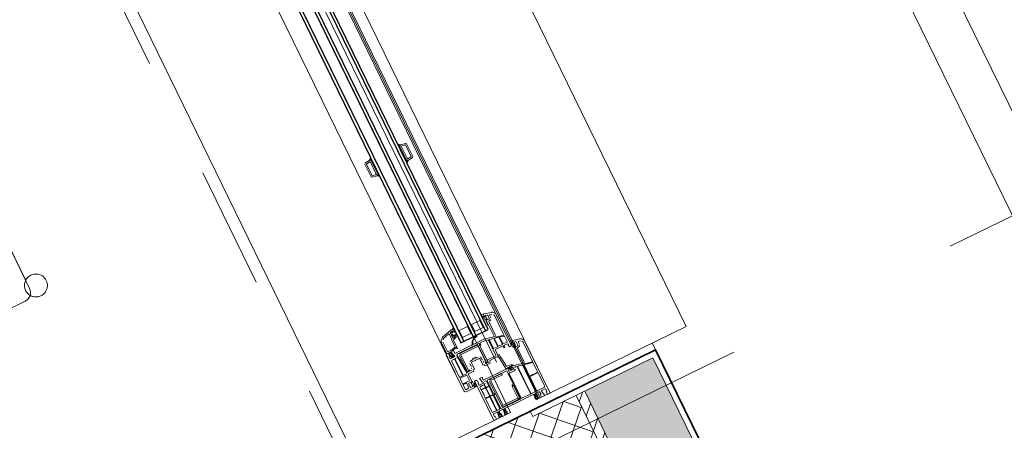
# Model space of a CAD drawing. Extents: x 6414462 to 20492237, y 5756825 to 17376351.
# Tile 81 of 127: x 6497764.421 to 6497765.719, y 5809736.36 to 5809736.901. Entities that reach past the tile are written whole.
import ezdxf

# ---------------------------------------------------------------- set-up
doc = ezdxf.new("R2010")
doc.units = 0
doc.linetypes.add('__FK_przerywana', pattern=[0.32004, 0.16002, -0.16002])
doc.linetypes.add('Linia siatki', pattern=[2.2225, 1.27, -0.3175, 0.3175, -0.3175])
for name, color, linetype, lineweight in [('A-DETL-GENF', 7, 'Continuous', 5), ('A-DETL-MBND', 7, 'Continuous', 5), ('A-GENM', 7, 'Continuous', 5), ('A-GLAZ', 7, 'Continuous', 5), ('A-WALL', 7, 'Continuous', 35), ('A-WALL-PATT', 7, 'Continuous', 35), ('I-FURN', 7, 'Continuous', 5), ('S-GRID', 7, 'Continuous', 5)]:
    doc.layers.add(name, color=color, linetype=linetype, lineweight=lineweight)

# ---------------------------------------------------------------- blocks, each defined once
blk = doc.blocks.new('Windows_S9000-Double-Vent-Window-with-Sashbars - O3 Windows_S9000-Double-Vent-Window-with-Sashbars 2-9090604-__-00_00 Przyziemie PB')
at = {"layer": 'A-DETL-GENF'}
for p, q in [((60.86, 2.96), (60.6, 2)), ((61.12, 2.89), (61.05, 2.63)), ((69, 3.4), (61.43, 3.4)), ((64.23, 3.13), (61.43, 3.13)), ((64.07, 2.1), (64.28, 3.07)), ((64.39, 3.09), (64.14, 1.93)), ((65.76, 3.13), (64.43, 3.13)), ((65.81, 1.92), (65.81, 3.08)), ((65.88, 3.08), (65.88, 1.92)), ((67.93, 3.13), (65.93, 3.13)), ((67.98, 1.92), (67.98, 3.08)), ((68.2, 2.54), (68.2, 3.05)), ((68.25, 3.1), (68.6, 3.1)), ((69, 2.62), (68.26, 2.49)), ((68.6, 3.1), (68.6, 3)), ((68.6, 3), (69, 3)), ((69, 3), (69, 3.4)), ((69, 2.15), (69, 2.62)), ((61.2, 1.55), (56.63, 1.55)), ((60.52, 1.61), (60.59, 1.9)), ((60.95, 1.55), (60.57, 1.55)), ((60.59, 1.9), (60.93, 1.9)), ((60.6, 2), (60.6, 1.95)), ((60.65, 1.9), (60.93, 1.9)), ((60.8, 1.7), (60.79, 1.72)), ((60.95, 1.63), (60.84, 1.63)), ((60.88, 2.08), (60.94, 2.31)), ((61.03, 2.05), (60.9, 2.05)), ((60.93, 1.9), (61.03, 2)), ((60.93, 1.9), (61, 1.95)), ((60.99, 2.35), (61.48, 2.35)), ((61.03, 1.96), (61.03, 2.05)), ((61.03, 2.05), (61.38, 2.05)), ((61.03, 2), (61.03, 2.05)), ((61.1, 2.57), (61.48, 2.57)), ((61.21, 1.8), (61.12, 1.8)), ((61.2, 1.27), (61.2, 1.55)), ((61.26, 1.83), (61.21, 1.8)), ((61.53, 1.83), (61.26, 1.83)), ((61.38, 2.05), (61.38, 1.96)), ((61.51, 2.05), (61.38, 2.05)), ((61.38, 2.05), (61.38, 2)), ((61.38, 2), (61.48, 1.9)), ((61.41, 1.95), (61.48, 1.9)), ((61.48, 1.9), (61.59, 1.9)), ((61.48, 1.9), (63.85, 1.9)), ((61.53, 2.3), (61.53, 2.07)), ((61.75, 2.3), (61.75, 2.17)), ((61.8, 2.12), (63.84, 2.12)), ((63.89, 1.84), (63.61, 0.5)), ((64.1, 1.76), (63.98, 1.16)), ((67.93, 1.8), (64.15, 1.8)), ((64.19, 1.87), (65.76, 1.87)), ((65.93, 1.87), (67.93, 1.87)), ((67.98, 1.15), (67.98, 1.75)), ((68.2, 1.69), (68.2, 2.16)), ((68.2, 1.54), (68.91, 1.66)), ((68.2, 1.45), (68.2, 1.54)), ((68.69, 1.53), (68.2, 1.45)), ((68.2, -1.65), (68.2, 1.31)), ((68.24, 2.21), (68.6, 2.28)), ((68.24, 1.36), (68.6, 1.43)), ((69, 1.77), (68.26, 1.64)), ((68.6, 2.28), (68.6, 2.15)), ((68.6, 2.15), (69, 2.15)), ((68.6, 1.43), (68.6, 1.3)), ((68.6, 1.3), (68.96, 1.36)), ((68.69, 1.41), (68.69, 1.53)), ((68.91, 1.45), (68.69, 1.41)), ((68.91, 1.66), (68.91, 1.45)), ((69, 1.41), (69, 1.77)), ((30.77, -0.24), (31, 0.02)), ((31, 0.02), (31.12, 0.72)), ((31, 0.02), (31.09, -0.09)), ((31.15, -0.15), (31, 0.02)), ((31.19, 0.03), (31.29, 0.62)), ((32.95, 0.03), (31.19, 0.03)), ((31.22, 0.8), (33.08, 0.8)), ((31.29, 0.62), (33.01, 0.62)), ((33, 0.08), (32.95, 0.03)), ((33.05, 0.03), (33, 0.08)), ((33.01, 0.62), (33.11, 0.03)), ((33.11, 0.03), (33.05, 0.03)), ((33.15, -0.15), (33.3, 0.02)), ((33.3, 0.02), (33.18, 0.72)), ((33.21, -0.09), (33.3, 0.02)), ((33.3, 0.02), (33.53, -0.24)), ((55.74, -0.19), (55.79, 0.05)), ((55.79, 0.05), (56.13, 0.05)), ((56.06, 1.11), (55.8, 0.15)), ((55.8, 0.15), (55.8, 0.1)), ((55.85, 0.05), (56.13, 0.05)), ((56.08, 0.23), (56.14, 0.46)), ((56.23, 0.2), (56.1, 0.2)), ((56.13, 0.05), (56.23, 0.15)), ((56.13, 0.05), (56.2, 0.1)), ((56.19, 0.5), (56.68, 0.5)), ((56.23, 0.11), (56.23, 0.2)), ((56.23, 0.2), (56.58, 0.2)), ((56.23, 0.15), (56.23, 0.2)), ((56.32, 1.04), (56.25, 0.78)), ((56.3, 0.72), (56.68, 0.72)), ((56.58, 0.2), (56.58, 0.11)), ((56.71, 0.2), (56.58, 0.2)), ((56.58, 0.2), (56.58, 0.15)), ((56.58, 0.15), (56.68, 0.05)), ((56.68, 0.05), (56.61, 0.1)), ((59.43, 1.28), (56.63, 1.28)), ((57.39, 0.05), (56.68, 0.05)), ((56.68, 0.05), (59.05, 0.05)), ((56.73, 0.45), (56.73, 0.22)), ((56.95, 0.45), (56.95, 0.32)), ((57, 0.27), (59.05, 0.27)), ((59.27, 0.25), (59.48, 1.22)), ((59.44, 0.54), (59.32, 0.01)), ((59.59, 1.24), (59.47, 0.71)), ((60.43, 0.58), (59.49, 0.58)), ((59.52, 0.65), (60.43, 0.65)), ((60.43, 1.28), (59.63, 1.28)), ((60.48, 0.7), (60.48, 1.23)), ((60.48, 0), (60.48, 0.53)), ((60.7, 0.72), (60.7, 1.2)), ((60.7, -0.55), (60.7, 0.52)), ((60.75, 1.25), (60.9, 1.25)), ((61, 0.67), (60.75, 0.67)), ((60.75, 0.57), (61, 0.57)), ((60.9, 1.25), (60.92, 1.23)), ((60.92, 1.23), (60.94, 1.25)), ((60.94, 1.25), (60.96, 1.23)), ((60.96, 1.23), (60.98, 1.25)), ((60.98, 1.25), (61, 1.23)), ((61, 1.23), (61.02, 1.25)), ((61, 0.57), (61, 0.67)), ((61.02, 1.25), (61.04, 1.23)), ((61.04, 1.23), (61.06, 1.25)), ((61.06, 1.25), (61.08, 1.23)), ((61.08, 1.23), (61.1, 1.25)), ((61.1, 1.25), (61.12, 1.23)), ((61.12, 1.23), (61.14, 1.25)), ((61.14, 1.25), (61.16, 1.23)), ((61.16, 1.23), (61.2, 1.27)), ((63.35, -0.15), (63.39, 0.35)), ((63.39, 0.35), (63.47, 0.55)), ((63.48, 0.57), (63.55, 0.63)), ((63.61, 0.5), (63.56, 0.38)), ((63.58, 0.65), (63.61, 0.65)), ((63.74, 0.21), (63.6, 0.21)), ((63.6, 0.07), (63.74, 0.07)), ((63.61, 0.65), (63.61, 0.5)), ((63.61, 0.5), (63.61, 0.44)), ((63.61, 0.31), (63.74, 0.31)), ((63.62, 0.4), (63.7, 0.32)), ((63.7, 0.32), (63.74, 0.31)), ((63.76, 0.33), (63.76, 0.47)), ((63.76, 0.33), (63.76, 0.35)), ((63.78, 0.49), (64.01, 0.49)), ((63.81, 0.37), (63.97, 0.18)), ((63.97, 0.1), (63.81, -0.09)), ((63.94, 0.99), (63.89, 0.77)), ((63.94, 0.71), (64.01, 0.71)), ((67.93, 1.03), (63.99, 1.03)), ((64.02, 1.1), (67.93, 1.1)), ((64.06, 0.44), (64.06, -0.16)), ((64.28, 0.44), (64.28, -0.16)), ((67.98, -0.27), (67.98, 0.98)), ((31.09, -0.09), (30.79, -0.27)), ((31.15, -0.15), (33.15, -0.15)), ((31.15, -0.25), (31.15, -0.15)), ((31.15, -0.15), (33.15, -0.15)), ((31.15, -0.2), (31.2, -0.15)), ((31.25, -0.25), (31.15, -0.15)), ((33.15, -0.25), (31.15, -0.25)), ((31.34, -0.15), (31.25, -0.25)), ((31.39, -0.25), (31.29, -0.15)), ((31.48, -0.15), (31.39, -0.25)), ((31.53, -0.25), (31.43, -0.15)), ((31.63, -0.15), (31.53, -0.25)), ((31.68, -0.25), (31.58, -0.15)), ((31.77, -0.15), (31.68, -0.25)), ((31.82, -0.25), (31.72, -0.15)), ((31.91, -0.15), (31.82, -0.25)), ((31.96, -0.25), (31.86, -0.15)), ((32.05, -0.15), (31.96, -0.25)), ((32.1, -0.25), (32, -0.15)), ((32.19, -0.15), (32.1, -0.25)), ((32.24, -0.25), (32.14, -0.15)), ((32.33, -0.15), (32.24, -0.25)), ((32.38, -0.25), (32.28, -0.15)), ((32.47, -0.15), (32.38, -0.25)), ((32.52, -0.25), (32.42, -0.15)), ((32.62, -0.15), (32.52, -0.25)), ((32.67, -0.25), (32.57, -0.15)), ((32.76, -0.15), (32.67, -0.25)), ((32.81, -0.25), (32.71, -0.15)), ((32.9, -0.15), (32.81, -0.25)), ((32.95, -0.25), (32.85, -0.15)), ((33.04, -0.15), (32.95, -0.25)), ((32.99, -0.15), (33.09, -0.25)), ((33.09, -0.25), (33.15, -0.17)), ((33.15, -0.17), (33.13, -0.15)), ((33.15, -0.15), (33.15, -0.25)), ((33.51, -0.27), (33.21, -0.09)), ((56.16, -0.25), (55.78, -0.25)), ((56.05, -0.17), (56.16, -0.17)), ((56.41, -0.05), (56.32, -0.05)), ((56.35, -1.95), (56.35, -0.75)), ((56.35, -0.75), (57.35, -0.75)), ((56.46, -0.02), (56.41, -0.05)), ((57.33, -0.02), (56.46, -0.02)), ((57.35, -0.75), (57.35, -1.95)), ((59.09, -0.01), (58.81, -1.35)), ((59.14, -0.86), (59.03, -1.37)), ((59.18, -0.65), (59.29, -0.16)), ((61.39, -0.82), (59.19, -0.82)), ((60.45, -0.71), (59.23, -0.71)), ((59.34, -0.12), (60.43, -0.12)), ((59.37, -0.05), (60.43, -0.05)), ((60.48, -0.17), (60.48, -0.57)), ((61.73, -0.6), (60.75, -0.6)), ((61.44, -2.07), (61.44, -0.87)), ((61.5, -0.51), (61.5, -0.45)), ((61.74, -0.6), (61.54, -0.56)), ((61.55, -0.4), (61.81, -0.39)), ((61.66, -1.85), (61.66, -0.79)), ((61.67, -0.76), (61.73, -0.7)), ((61.73, -0.7), (61.73, -0.6)), ((62.04, -0.58), (61.74, -0.6)), ((61.98, -0.37), (63.31, -0.2)), ((63.53, -0.43), (62.04, -0.58)), ((63.61, -0.43), (63.53, -0.43)), ((63.55, -0.1), (63.61, -0.27)), ((63.74, -0.03), (63.6, -0.04)), ((63.61, -0.16), (63.61, -1.65)), ((63.61, -0.29), (63.61, -0.43)), ((63.72, -0.04), (63.62, -0.12)), ((63.74, -0.04), (63.72, -0.04)), ((63.76, -0.07), (63.76, -0.05)), ((63.76, -0.19), (63.76, -0.06)), ((64.01, -0.21), (63.78, -0.21)), ((63.83, -0.48), (63.83, -3.3)), ((65.8, -0.43), (63.88, -0.43)), ((63.88, -2.84), (63.88, -1.19)), ((63.88, -1.19), (64.08, -1.19)), ((64.08, -1.19), (64.08, -2.84)), ((64.31, -0.32), (67.93, -0.32)), ((65.85, -0.62), (65.85, -0.48)), ((65.93, -0.65), (65.88, -0.65)), ((65.95, -0.48), (65.95, -0.62)), ((67.93, -0.43), (66, -0.43)), ((66.03, -0.69), (66.03, -0.49)), ((66.03, -0.49), (67.68, -0.49)), ((67.68, -0.69), (66.03, -0.69)), ((67.73, -2.84), (67.73, -0.74)), ((67.93, -0.74), (67.93, -2.84)), ((67.98, -3.3), (67.98, -0.48)), ((57.35, -1.95), (56.35, -1.95)), ((56.35, -3.75), (56.35, -2.55)), ((56.35, -2.55), (57.35, -2.55)), ((57.35, -2.55), (57.35, -3.75)), ((58.81, -1.35), (58.81, -5.61)), ((59.03, -1.37), (59.03, -1.97)), ((59.03, -2.17), (59.03, -5.38)), ((59.08, -2.02), (59.28, -2.02)), ((59.28, -2.12), (59.08, -2.12)), ((59.08, -2.41), (59.08, -4.91)), ((59.28, -4.91), (59.28, -2.41)), ((61.73, -2.16), (59.33, -2.16)), ((59.33, -2.36), (61.73, -2.36)), ((61.76, -2.12), (61.49, -2.12)), ((61.9, -1.9), (61.71, -1.9)), ((61.73, -2.36), (61.73, -2.16)), ((61.78, -2.5), (61.78, -2.14)), ((62, -2.74), (62, -2)), ((63.61, -1.65), (63.66, -1.7)), ((63.66, -1.7), (63.61, -1.75)), ((63.61, -1.75), (63.61, -3.76)), ((68.15, -1.7), (68.2, -1.65)), ((68.2, -1.75), (68.15, -1.7)), ((68.2, -2.76), (68.2, -1.75)), ((57.35, -3.75), (56.35, -3.75)), ((58.66, -2.98), (58.78, -3.1)), ((58.78, -2.82), (58.72, -2.88)), ((58.81, -3.08), (58.81, -2.84)), ((60.44, -3.34), (60.58, -3.26)), ((60.58, -3.84), (60.44, -3.76)), ((60.55, -3.45), (60.47, -3.45)), ((60.47, -3.65), (60.55, -3.65)), ((60.57, -3.62), (60.57, -3.47)), ((60.6, -3.22), (60.6, -2.99)), ((60.6, -4.11), (60.6, -3.88)), ((60.79, -3.55), (60.82, -3.52)), ((60.82, -3.58), (60.79, -3.55)), ((60.82, -3.52), (60.82, -2.99)), ((60.82, -4.11), (60.82, -3.58)), ((60.87, -2.72), (61.19, -2.72)), ((60.87, -2.94), (61.25, -2.94)), ((61.27, -2.93), (61.34, -2.9)), ((61.45, -2.94), (61.8, -2.94)), ((61.8, -2.94), (61.8, -2.74)), ((61.8, -2.74), (62, -2.74)), ((63.61, -3.76), (63.2, -3.72)), ((63.2, -3.72), (63.2, -4.12)), ((63.83, -3.51), (63.83, -3.63)), ((63.88, -3.35), (65.8, -3.35)), ((64.55, -3.46), (63.88, -3.46)), ((64.13, -2.89), (67.68, -2.89)), ((67.68, -3.09), (64.13, -3.09)), ((64.22, -3.88), (64.55, -3.88)), ((64.6, -3.83), (64.6, -3.51)), ((64.67, -3.51), (64.67, -3.83)), ((65.82, -3.46), (64.72, -3.46)), ((64.72, -3.88), (65.82, -3.88)), ((65.85, -3.3), (65.85, -3.15)), ((65.87, -3.83), (65.87, -3.51)), ((65.88, -3.13), (65.93, -3.13)), ((65.94, -3.51), (65.94, -3.83)), ((65.95, -3.15), (65.95, -3.3)), ((67.93, -3.46), (65.99, -3.46)), ((65.99, -3.88), (67.93, -3.88)), ((66, -3.35), (67.93, -3.35)), ((67.98, -3.83), (67.98, -3.51)), ((68.69, -2.98), (68.2, -2.9)), ((68.2, -2.9), (68.2, -2.99)), ((68.2, -2.99), (68.91, -3.11)), ((68.2, -3.61), (68.2, -3.14)), ((68.69, -3.83), (68.2, -3.75)), ((68.2, -3.75), (68.2, -3.84)), ((68.2, -3.84), (68.91, -3.96)), ((68.6, -2.88), (68.24, -2.81)), ((68.6, -3.73), (68.24, -3.66)), ((68.26, -3.09), (69, -3.22)), ((68.96, -2.81), (68.6, -2.75)), ((68.6, -2.75), (68.6, -2.88)), ((69, -3.6), (68.6, -3.6)), ((68.6, -3.6), (68.6, -3.73)), ((68.91, -2.9), (68.69, -2.86)), ((68.69, -2.86), (68.69, -2.98)), ((68.91, -3.69), (68.69, -3.69)), ((68.69, -3.69), (68.69, -3.83)), ((68.91, -3.11), (68.91, -2.9)), ((68.91, -3.96), (68.91, -3.69)), ((69, -3.22), (69, -2.86)), ((69, -4.07), (69, -3.6)), ((30.77, -4.26), (31, -4.52)), ((31.09, -4.41), (30.79, -4.23)), ((31.15, -4.35), (31, -4.52)), ((31, -4.52), (31.09, -4.41)), ((31, -4.52), (31.12, -5.22)), ((31.25, -4.25), (31.15, -4.35)), ((33.15, -4.25), (31.15, -4.25)), ((31.15, -4.25), (31.15, -4.35)), ((31.15, -4.3), (31.2, -4.35)), ((31.15, -4.35), (33.15, -4.35)), ((31.15, -4.35), (33.15, -4.35)), ((31.19, -4.53), (31.29, -5.12)), ((32.95, -4.53), (31.19, -4.53)), ((31.34, -4.35), (31.25, -4.25)), ((31.39, -4.25), (31.29, -4.35)), ((31.29, -5.12), (33.01, -5.12)), ((31.48, -4.35), (31.39, -4.25)), ((31.53, -4.25), (31.43, -4.35)), ((31.63, -4.35), (31.53, -4.25)), ((31.68, -4.25), (31.58, -4.35)), ((31.77, -4.35), (31.68, -4.25)), ((31.82, -4.25), (31.72, -4.35)), ((31.91, -4.35), (31.82, -4.25)), ((31.96, -4.25), (31.86, -4.35)), ((32.05, -4.35), (31.96, -4.25)), ((32.1, -4.25), (32, -4.35)), ((32.19, -4.35), (32.1, -4.25)), ((32.24, -4.25), (32.14, -4.35)), ((32.33, -4.35), (32.24, -4.25)), ((32.38, -4.25), (32.28, -4.35)), ((32.47, -4.35), (32.38, -4.25)), ((32.52, -4.25), (32.42, -4.35)), ((32.62, -4.35), (32.52, -4.25)), ((32.67, -4.25), (32.57, -4.35)), ((32.76, -4.35), (32.67, -4.25)), ((32.81, -4.25), (32.71, -4.35)), ((32.9, -4.35), (32.81, -4.25)), ((32.95, -4.25), (32.85, -4.35)), ((33.04, -4.35), (32.95, -4.25)), ((33, -4.58), (32.95, -4.53)), ((32.99, -4.35), (33.09, -4.25)), ((33.05, -4.53), (33, -4.58)), ((33.01, -5.12), (33.11, -4.53)), ((33.11, -4.53), (33.05, -4.53)), ((33.09, -4.25), (33.15, -4.33)), ((33.15, -4.33), (33.13, -4.35)), ((33.15, -4.35), (33.15, -4.25)), ((33.15, -4.35), (33.3, -4.52)), ((33.3, -4.52), (33.18, -5.22)), ((33.51, -4.23), (33.21, -4.41)), ((33.21, -4.41), (33.3, -4.52)), ((33.3, -4.52), (33.53, -4.26)), ((55.8, -4.54), (55.7, -4.33)), ((55.77, -4.26), (55.9, -4.36)), ((55.8, -4.65), (55.8, -4.55)), ((56.19, -6.11), (55.8, -4.65)), ((56.1, -4.5), (55.85, -4.5)), ((55.85, -4.5), (56.1, -4.5)), ((56.04, -4.71), (56.09, -4.91)), ((56.2, -4.65), (56.09, -4.65)), ((56.2, -4.6), (56.1, -4.5)), ((56.1, -4.5), (56.2, -4.6)), ((56.14, -4.65), (56.2, -4.65)), ((56.14, -4.95), (56.87, -4.95)), ((56.2, -4.65), (56.2, -4.6)), ((56.2, -4.6), (56.2, -4.65)), ((56.2, -5.13), (56.95, -5.13)), ((56.65, -4.5), (56.55, -4.6)), ((56.55, -4.6), (56.65, -4.5)), ((56.55, -4.6), (56.55, -4.65)), ((56.55, -4.65), (56.55, -4.6)), ((56.55, -4.65), (56.58, -4.65)), ((56.82, -4.65), (56.55, -4.65)), ((56.6, -4.4), (56.74, -4.4)), ((56.91, -4.5), (56.65, -4.5)), ((56.65, -4.5), (56.94, -4.5)), ((56.74, -4.4), (56.71, -4.39)), ((56.81, -4.28), (56.88, -4.33)), ((56.92, -4.89), (56.86, -4.69)), ((56.99, -4.54), (57.1, -4.96)), ((57.04, -5.18), (58, -5.18)), ((57.15, -5), (58.37, -5)), ((58.37, -5.1), (58.18, -5.1)), ((58.18, -5.1), (58.35, -5.71)), ((58.37, -5), (58.37, -5.1)), ((61.73, -4.96), (59.33, -4.96)), ((59.33, -5.16), (61.73, -5.16)), ((59.88, -5.34), (59.88, -5.18)), ((59.9, -5.16), (59.96, -5.16)), ((59.98, -5.18), (59.98, -5.33)), ((61.25, -4.16), (60.87, -4.16)), ((61.19, -4.38), (60.87, -4.38)), ((61.34, -4.2), (61.27, -4.17)), ((61.8, -4.16), (61.45, -4.16)), ((61.68, -4.8), (61.73, -4.8)), ((61.73, -4.9), (61.68, -4.9)), ((61.73, -5.16), (61.73, -4.96)), ((61.78, -4.75), (61.78, -4.63)), ((61.78, -5.15), (61.78, -4.95)), ((61.8, -4.36), (61.8, -4.16)), ((62, -4.36), (61.8, -4.36)), ((62, -5.15), (62, -4.36)), ((63.11, -5.13), (63.37, -5.13)), ((63.2, -4.12), (63.75, -4.02)), ((63.35, -4.5), (63.2, -4.6)), ((63.2, -4.6), (63.2, -4.75)), ((63.3, -4.85), (63.92, -4.85)), ((63.3, -4.85), (69, -4.85)), ((63.54, -4.92), (63.34, -4.92)), ((63.68, -4.5), (63.35, -4.5)), ((63.71, -5.11), (63.5, -5.08)), ((63.5, -5.13), (63.86, -5.13)), ((63.52, -5.02), (63.66, -5.04)), ((63.68, -5.04), (63.54, -4.92)), ((63.65, -4.94), (63.75, -5.02)), ((63.89, -4.92), (63.66, -4.92)), ((63.68, -4.57), (63.68, -4.5)), ((63.93, -4.57), (63.68, -4.57)), ((63.86, -5.13), (63.87, -5.03)), ((63.98, -4.52), (63.93, -4.57)), ((63.97, -4.95), (63.95, -5.2)), ((63.98, -3.96), (63.98, -4.52)), ((64.2, -4), (64.2, -4.53)), ((64.55, -3.95), (64.25, -3.95)), ((64.25, -4.58), (64.55, -4.58)), ((64.6, -4.53), (64.6, -4)), ((64.67, -4), (64.67, -4.53)), ((65.82, -3.95), (64.72, -3.95)), ((64.72, -4.58), (64.78, -4.58)), ((65.49, -4.58), (65.82, -4.58)), ((65.87, -4.53), (65.87, -4)), ((65.94, -4), (65.94, -4.53)), ((67.93, -3.95), (65.99, -3.95)), ((65.99, -4.58), (67.93, -4.58)), ((67.98, -4.53), (67.98, -4)), ((68.2, -4.5), (68.2, -3.99)), ((68.6, -4.55), (68.25, -4.55)), ((68.26, -3.94), (69, -4.07)), ((69, -4.45), (68.6, -4.45)), ((68.6, -4.45), (68.6, -4.55)), ((69, -4.85), (69, -4.45)), ((31.22, -5.3), (33.08, -5.3)), ((56.38, -6.05), (56.15, -5.19)), ((58.13, -6.35), (56.77, -6.35)), ((58.05, -5.22), (58.19, -5.73)), ((58.19, -5.76), (58.19, -6.29)), ((58.35, -5.74), (58.35, -5.98)), ((58.35, -5.98), (59.04, -5.86)), ((58.75, -6.37), (58.39, -6.33)), ((58.39, -6.33), (58.4, -6.55)), ((58.81, -5.61), (58.4, -5.57)), ((58.4, -5.57), (58.4, -5.97)), ((58.4, -5.97), (58.95, -5.87)), ((58.98, -5.99), (58.4, -6.09)), ((58.4, -6.09), (58.4, -6.21)), ((58.4, -6.21), (58.72, -6.24)), ((58.55, -6.35), (58.4, -6.45)), ((58.4, -6.45), (58.4, -6.6)), ((58.88, -6.35), (58.55, -6.35)), ((58.72, -6.24), (59, -6.08)), ((59.1, -6.17), (58.75, -6.37)), ((58.88, -6.42), (58.88, -6.35)), ((59.13, -6.42), (58.88, -6.42)), ((59, -6.08), (59, -6.01)), ((59.08, -5.43), (59.86, -5.36)), ((59.1, -5.91), (59.1, -6.17)), ((59.18, -6.37), (59.13, -6.42)), ((59.18, -5.81), (59.18, -6.37)), ((61.79, -5.3), (59.31, -5.51)), ((59.45, -5.76), (59.45, -5.82)), ((59.45, -5.99), (59.45, -6.38)), ((59.5, -5.87), (61.84, -5.87)), ((61.84, -5.94), (59.5, -5.94)), ((59.5, -6.43), (61.84, -6.43)), ((60, -5.35), (61.73, -5.2)), ((61.89, -5.82), (61.89, -5.39)), ((61.89, -6.38), (61.89, -5.99)), ((62.04, -5.47), (62.04, -6.38)), ((63.16, -5.2), (62.05, -5.2)), ((62.84, -5.42), (62.09, -5.42)), ((62.09, -6.43), (62.84, -6.43)), ((62.89, -6.38), (62.89, -5.47)), ((62.99, -6.38), (62.99, -5.97)), ((63.04, -5.92), (63.68, -5.92)), ((63.68, -6.43), (63.04, -6.43)), ((63.16, -5.2), (63.05, -5.2)), ((63.11, -5.65), (63.11, -5.35)), ((63.11, -5.35), (63.26, -5.35)), ((63.23, -5.25), (63.16, -5.2)), ((63.26, -5.3), (63.16, -5.2)), ((63.71, -5.7), (63.16, -5.7)), ((63.26, -5.35), (63.26, -5.26)), ((63.26, -5.35), (63.26, -5.3)), ((63.61, -5.35), (63.26, -5.35)), ((63.71, -5.2), (63.61, -5.3)), ((63.61, -5.26), (63.61, -5.35)), ((63.61, -5.3), (63.61, -5.35)), ((63.61, -5.35), (63.76, -5.35)), ((63.71, -5.2), (63.64, -5.25)), ((63.95, -5.2), (63.71, -5.2)), ((64, -5.2), (63.71, -5.2)), ((63.73, -5.97), (63.73, -6.38)), ((63.76, -5.35), (63.76, -5.65)), ((64, -6.45), (64, -5.2)), ((58.4, -6.55), (56.77, -6.55)), ((58.5, -6.7), (63.75, -6.7))]:
    blk.add_line(p, q, dxfattribs=at)
at = {"layer": 'A-DETL-GENF', "color": 176, "lineweight": 25, "true_color": 0x00007f}
for p, q in [((57.9, -0.25), (6.4, -0.25)), ((6.4, -0.65), (57.9, -0.65)), ((57.9, -4.25), (57.9, -0.25)), ((6.4, -2.05), (57.9, -2.05)), ((6.4, -2.45), (57.9, -2.45)), ((6.4, -3.85), (57.9, -3.85)), ((6.4, -4.25), (57.9, -4.25))]:
    blk.add_line(p, q, dxfattribs=at)
at = {"layer": 'A-DETL-GENF'}
for centre, radius, start, end in [((61.43, 2.8), 0.6, 90, 165), ((61.1, 2.62), 0.05, 165, 270), ((61.43, 2.8), 0.33, 90, 165), ((64.23, 3.08), 0.05, 348, 90), ((64.43, 3.08), 0.05, 90, 168), ((65.76, 3.08), 0.05, 0, 90), ((65.93, 3.08), 0.05, 90, 180), ((67.93, 3.08), 0.05, 0, 90), ((68.25, 3.05), 0.05, 90, 180), ((56.63, 0.95), 0.6, 90, 165), ((60.57, 1.6), 0.05, 167.3698, 270), ((60.65, 1.95), 0.05, 180, 270), ((60.8, 1.73), 0.02, 139.874, 215.4442), ((60.77, 1.69), 0.035, 301.0941, 17.6747), ((60.79, 1.61), 0.055, 24.3151, 97.5128), ((60.57, 1.93), 0.28, 319.874, 333.9737), ((60.86, 1.78), 0.04, 54.6341, 153.9737), ((60.9, 2.07), 0.02, 165, 270), ((61.56, 2.77), 1.17, 234.6341, 252.3023), ((60.99, 2.3), 0.05, 90, 165), ((60.95, 3.55), 1.92, 270, 277.6827), ((60.95, 3.55), 2, 270, 281.3285), ((61.03, 1.91), 0.05, 90.4543, 125.2176), ((61.12, 1.79), 0.01, 90, 239.4092), ((61.57, 2.55), 0.89, 239.4092, 255.3538), ((61.33, 1.64), 0.05, 281.3285, 75.3538), ((61.38, 1.91), 0.05, 54.7824, 89.5457), ((61.48, 2.3), 0.27, 360, 90), ((61.48, 2.3), 0.05, 0, 90), ((61.51, 2.07), 0.02, 270, 0), ((61.53, 1.89), 0.06, 270, 0), ((61.8, 2.17), 0.05, 180, 270), ((63.84, 1.85), 0.27, 55.6149, 90), ((63.85, 1.85), 0.05, 348, 90), ((64.02, 2.11), 0.05, 235.6149, 348), ((64.15, 1.75), 0.05, 90, 168), ((64.19, 1.92), 0.05, 168, 270), ((65.76, 1.92), 0.05, 270, 0), ((65.93, 1.92), 0.05, 180, 270), ((67.93, 1.92), 0.05, 270, 0), ((67.93, 1.75), 0.05, 0, 90), ((68.25, 2.54), 0.05, 180, 280), ((68.25, 2.16), 0.05, 100, 180), ((68.25, 1.69), 0.05, 180, 280), ((68.25, 1.31), 0.05, 100, 180), ((68.95, 1.41), 0.05, 280, 0), ((31.22, 0.7), 0.1, 90, 170), ((33.08, 0.7), 0.1, 10, 90), ((55.85, 0.1), 0.05, 180, 269.8362), ((56.1, 0.22), 0.02, 165, 270), ((56.19, 0.45), 0.05, 90, 165), ((56.23, 0.06), 0.05, 90.4543, 125.2176), ((56.3, 0.77), 0.05, 165, 270), ((56.63, 0.95), 0.33, 90, 165), ((56.58, 0.06), 0.05, 54.7824, 89.5457), ((56.68, 0.45), 0.27, 0, 90), ((56.68, 0.45), 0.05, 0, 90), ((56.71, 0.22), 0.02, 270, 0), ((57, 0.32), 0.05, 180, 270), ((57.33, 0.04), 0.06, 270, 0), ((59.05, 0), 0.27, 55.8788, 90), ((59.05, 0), 0.05, 348, 90), ((59.22, 0.26), 0.05, 235.8788, 348), ((59.37, 0), 0.05, 168, 270), ((59.43, 1.23), 0.05, 348, 90), ((59.49, 0.53), 0.05, 90, 168), ((59.52, 0.7), 0.05, 168, 270), ((59.63, 1.23), 0.05, 90, 168), ((60.43, 1.23), 0.05, 0, 90), ((60.43, 0.7), 0.05, 270, 0), ((60.43, 0.53), 0.05, 0, 90), ((60.43, 0), 0.05, 270, 360), ((60.75, 1.2), 0.05, 90, 180), ((60.75, 0.72), 0.05, 180, 270), ((60.75, 0.52), 0.05, 90, 180), ((63.52, 0.53), 0.05, 135, 157.8461), ((63.6, 0.14), 0.07, 90, 270), ((63.58, 0.6), 0.05, 90, 135), ((63.61, 0.36), 0.05, 157.8461, 269.9462), ((63.66, 0.44), 0.05, 180, 225), ((63.74, 0.33), 0.02, 268.9465, 0), ((63.74, 0.33), 0.02, 270, 360), ((63.74, 0.14), 0.07, 270, 90), ((63.78, 0.47), 0.02, 90, 180), ((63.79, 0.35), 0.03, 34.8148, 180), ((63.94, 0.76), 0.05, 168, 270), ((63.99, 0.98), 0.05, 90, 168), ((64.02, 1.15), 0.05, 168, 270), ((63.94, 0.14), 0.05, 312.7094, 47.2906), ((64.01, 0.44), 0.27, 360, 90), ((64.01, 0.44), 0.05, 360, 90), ((67.93, 1.15), 0.05, 270, 0), ((67.93, 0.98), 0.05, 0, 90), ((30.78, -0.25), 0.016, 138.5402, 300.8835), ((33.52, -0.25), 0.016, 239.1165, 41.4598), ((55.78, -0.2), 0.05, 167.3698, 270), ((55.98, -0.11), 0.035, 301.0941, 17.6747), ((56, -0.19), 0.055, 24.3151, 97.5128), ((55.78, 0.08), 0.28, 322.849, 333.9744), ((56.07, -0.06), 0.04, 53.8523, 153.9744), ((56.77, 0.92), 1.17, 234.6608, 247.8748), ((56.16, 1.75), 1.92, 270, 275.1538), ((56.16, 1.75), 2, 270, 279.4614), ((56.32, -0.06), 0.01, 90, 239.4092), ((57.2, 1.75), 2.02, 243.9755, 249.5002), ((56.48, -0.18), 0.04, 279.4614, 70.1466), ((59.19, -0.87), 0.05, 90, 168), ((59.23, -0.66), 0.05, 168, 270), ((59.34, -0.17), 0.05, 90, 168), ((60.43, -0.17), 0.05, 0, 90), ((60.45, -0.66), 0.05, 270, 19.8987), ((60.7, -0.57), 0.22, 180, 199.8987), ((60.75, -0.55), 0.05, 180, 270), ((61.39, -0.87), 0.05, 360, 90), ((61.55, -0.45), 0.05, 93.2146, 177.8273), ((61.55, -0.51), 0.05, 177.8273, 258.5022), ((61.71, -0.79), 0.05, 135, 180), ((61.81, -0.44), 0.05, 33.2146, 93.2146), ((61.9, -0.38), 0.05, 213.2146, 337.8995), ((61.99, -0.42), 0.05, 97.8995, 157.8995), ((63.3, -0.15), 0.05, 277.8995, 355.513), ((63.59, -0.08), 0.05, 89.1308, 199.2148), ((63.66, -0.16), 0.05, 135, 180), ((63.56, -0.29), 0.05, 0, 19.2148), ((63.74, -0.05), 0.02, 0, 91.0642), ((63.74, -0.06), 0.02, 0, 90), ((63.79, -0.07), 0.03, 180, 314.4752), ((63.78, -0.19), 0.02, 180, 270), ((63.88, -0.48), 0.05, 90, 180), ((64.01, -0.16), 0.05, 270, 0), ((64.01, -0.16), 0.27, 339.8945, 0), ((64.31, -0.27), 0.05, 159.8945, 270), ((65.8, -0.48), 0.05, 0, 90), ((65.88, -0.62), 0.025, 180, 270), ((65.93, -0.62), 0.025, 270, 0), ((66, -0.48), 0.05, 90, 180), ((67.68, -0.74), 0.25, 360, 90), ((67.68, -0.74), 0.05, 0, 90), ((67.93, -0.27), 0.05, 270, 0), ((67.93, -0.48), 0.05, 0, 90), ((58.03, -2.02), 0.025, 352.6392, 172.6392), ((58.98, -2.06), 0.971, 177.4591, 249.45), ((58.96, -2.02), 0.898, 179.8874, 253.5245), ((59.08, -1.97), 0.05, 180, 270), ((59.08, -2.17), 0.05, 90, 180), ((59.33, -2.41), 0.25, 90, 180), ((59.28, -2.07), 0.05, 270, 90), ((59.33, -2.41), 0.05, 90, 180), ((61.49, -2.07), 0.05, 180, 270), ((61.75, -2.73), 0.22, 87.612, 161.5112), ((61.71, -1.85), 0.05, 180, 270), ((61.76, -2.14), 0.02, 0, 90), ((61.76, -2.5), 0.02, 267.612, 0), ((61.9, -2), 0.1, 0, 90), ((58.62, -3.01), 0.05, 45, 69.45), ((58.71, -2.86), 0.02, 253.5245, 315), ((58.79, -2.84), 0.02, 0, 135), ((58.79, -3.08), 0.02, 225, 0), ((60.47, -3.39), 0.05, 122, 180), ((60.47, -3.4), 0.05, 180, 270), ((60.47, -3.7), 0.05, 90, 180), ((60.47, -3.71), 0.05, 180, 238), ((60.55, -3.47), 0.025, 0, 90), ((60.55, -3.62), 0.025, 270, 0), ((60.55, -3.22), 0.05, 302, 0), ((60.55, -3.88), 0.05, 0, 58), ((60.87, -2.99), 0.27, 90, 180), ((60.87, -2.99), 0.05, 90, 180), ((61.19, -2.67), 0.05, 270, 302.4617), ((61.36, -2.94), 0.27, 65.257, 122.4617), ((61.25, -2.89), 0.05, 270, 300), ((61.36, -2.94), 0.05, 30, 120), ((61.45, -2.89), 0.05, 210, 270), ((61.49, -2.65), 0.05, 245.257, 341.5112), ((63.88, -3.3), 0.05, 180, 270), ((63.88, -3.51), 0.05, 90, 180), ((63.88, -3.63), 0.05, 180, 268.5493), ((64.13, -2.84), 0.25, 180, 270), ((63.87, -4.02), 0.345, 28.7516, 88.5493), ((64.13, -2.84), 0.05, 180, 270), ((64.22, -3.83), 0.05, 208.7516, 270), ((64.55, -3.51), 0.05, 0, 90), ((64.55, -3.83), 0.05, 270, 0), ((64.72, -3.51), 0.05, 90, 180), ((64.72, -3.83), 0.05, 180, 270), ((65.8, -3.3), 0.05, 270, 0), ((65.82, -3.51), 0.05, 0, 90), ((65.82, -3.83), 0.05, 270, 0), ((65.88, -3.15), 0.025, 90, 180), ((65.93, -3.15), 0.025, 0, 90), ((65.99, -3.51), 0.05, 90, 180), ((65.99, -3.83), 0.05, 180, 270), ((66, -3.3), 0.05, 180, 270), ((67.68, -2.84), 0.25, 270, 0), ((67.68, -2.84), 0.05, 270, 0), ((67.93, -3.3), 0.05, 270, 0), ((67.93, -3.51), 0.05, 0, 90), ((67.93, -3.83), 0.05, 270, 0), ((68.25, -2.76), 0.05, 180, 260), ((68.25, -3.14), 0.05, 80, 180), ((68.25, -3.61), 0.05, 180, 260), ((68.95, -2.86), 0.05, 360, 80), ((30.78, -4.25), 0.016, 59.1165, 221.4598), ((33.52, -4.25), 0.016, 318.5402, 120.8835), ((55.74, -4.3), 0.0494, 58.8215, 209.9742), ((55.85, -4.55), 0.05, 90, 163.356), ((55.85, -4.55), 0.05, 90, 178), ((56.3, -2.74), 1.67, 255.7835, 264.1888), ((56.09, -4.7), 0.05, 90, 195), ((56.16, -4.75), 0.103, 101.4555, 295.1691), ((56.14, -4.9), 0.05, 195, 270), ((56.37, -3.98), 0.481, 241.2886, 299.054), ((56.2, -5.18), 0.05, 90, 195), ((56.36, -5), 0.216, 41.6463, 135.4955), ((56.32, -4.32), 0.05, 98.6519, 163.4653), ((56.33, -4.32), 0.06, 163.4653, 186.9446), ((56.32, -4.32), 0.05, 186.9446, 267.7224), ((56.52, -5.8), 1.54, 79.1305, 97.7077), ((56.48, -5.22), 0.862, 74.5841, 100.8607), ((56.58, -4.76), 0.109, 238.0208, 91.5921), ((56.82, -4.7), 0.05, 15, 90), ((56.87, -4.9), 0.05, 270, 15), ((56.85, -4.37), 0.05, 29.704, 55.4664), ((56.65, -4.49), 0.281, 1.2897, 30.6953), ((56.91, -4.48), 0.02, 270, 1.2897), ((56.94, -4.55), 0.05, 15, 90), ((56.95, -5.18), 0.05, 30, 90), ((57.04, -5.13), 0.05, 210, 270), ((57.15, -4.95), 0.05, 195, 270), ((58, -5.23), 0.05, 15, 90), ((59.33, -4.91), 0.25, 180, 270), ((59.33, -4.91), 0.05, 180, 270), ((59.9, -5.18), 0.02, 90, 180), ((59.96, -5.18), 0.02, 0, 90), ((60.87, -4.11), 0.27, 180, 270), ((60.87, -4.11), 0.05, 180, 270), ((61.19, -4.43), 0.05, 57.5383, 90), ((61.36, -4.16), 0.27, 237.5383, 294.743), ((61.25, -4.21), 0.05, 60, 90), ((61.36, -4.16), 0.05, 240, 330), ((61.45, -4.21), 0.05, 90, 150), ((61.49, -4.45), 0.05, 18.4888, 114.743), ((61.75, -4.36), 0.22, 198.4888, 265.752), ((61.68, -4.85), 0.05, 90, 270), ((61.73, -4.63), 0.05, 0, 85.752), ((61.73, -4.75), 0.05, 270, 0), ((61.73, -4.95), 0.05, 0, 90), ((61.73, -5.15), 0.05, 275, 0), ((62.05, -5.15), 0.05, 180, 270), ((63.11, -5.19), 0.06, 90, 180), ((63.3, -4.75), 0.1, 180, 270), ((63.3, -4.89), 0.0425, 90, 310.5866), ((63.37, -5.1), 0.03, 270, 350.7664), ((63.5, -5.12), 0.1, 82.9509, 170.7664), ((63.5, -5.11), 0.025, 82.9509, 270), ((63.66, -4.93), 0.01, 90, 230.0083), ((63.66, -5.07), 0.03, 358.1549, 82.9509), ((63.7, -5.02), 0.03, 226.9578, 283.3612), ((63.7, -5.06), 0.02, 240.5913, 40.9248), ((63.72, -5.06), 0.05, 262.9509, 50.0083), ((63.87, -4.02), 0.125, 28.3576, 181.7838), ((63.91, -5.04), 0.04, 90.0711, 175.5415), ((63.89, -4.94), 0.02, 22.5874, 90), ((63.93, -4.92), 0.025, 202.5874, 243.1743), ((63.91, -4.97), 0.027, 270.0711, 63.1743), ((63.92, -4.9), 0.05, 12.5096, 90), ((63.75, -4.94), 0.22, 355.5415, 12.5096), ((64.25, -4), 0.05, 90, 180), ((64.25, -4.53), 0.05, 180, 270), ((64.55, -4), 0.05, 0, 90), ((64.55, -4.53), 0.05, 270, 0), ((64.72, -4), 0.05, 90, 180), ((64.72, -4.53), 0.05, 180, 270), ((64.78, -4.53), 0.05, 270, 336.8382), ((64.9, -4.58), 0.08, 25.3317, 156.8382), ((65.02, -4.53), 0.05, 205.3317, 334.6683), ((65.13, -4.58), 0.08, 25.3317, 154.6683), ((65.25, -4.53), 0.05, 205.3317, 334.6683), ((65.37, -4.58), 0.08, 23.1618, 154.6683), ((65.49, -4.53), 0.05, 203.1618, 270), ((65.82, -4), 0.05, 0, 90), ((65.82, -4.53), 0.05, 270, 0), ((65.99, -4), 0.05, 90, 180), ((65.99, -4.53), 0.05, 180, 270), ((67.93, -4), 0.05, 0, 90), ((67.93, -4.53), 0.05, 270, 0), ((68.25, -3.99), 0.05, 80, 180), ((68.25, -4.5), 0.05, 180, 270), ((31.22, -5.2), 0.1, 190, 270), ((33.08, -5.2), 0.1, 270, 350), ((56.77, -5.95), 0.6, 195, 270), ((56.77, -5.95), 0.4, 195, 270), ((58.13, -6.29), 0.06, 270, 0), ((58.09, -5.76), 0.1, 0, 15), ((58.25, -5.74), 0.1, 0, 15), ((59.07, -5.87), 0.125, 28.3576, 181.7838), ((58.98, -6.01), 0.02, 0, 100), ((59.08, -5.38), 0.05, 180, 275), ((59.05, -5.91), 0.05, 0, 100), ((59.31, -5.53), 0.02, 95, 235.9288), ((59.07, -5.88), 0.395, 19.6056, 55.9288), ((59.4, -5.76), 0.05, 0, 19.6056), ((59.5, -5.82), 0.05, 180, 270), ((59.5, -5.99), 0.05, 90, 180), ((59.5, -6.38), 0.05, 180, 270), ((59.86, -5.34), 0.02, 275, 0), ((60, -5.33), 0.02, 180, 275), ((61.8, -5.34), 0.05, 37.5393, 95), ((62.05, -5.15), 0.27, 217.5393, 228.9855), ((61.84, -5.82), 0.05, 270, 0), ((61.84, -5.99), 0.05, 0, 90), ((61.84, -6.38), 0.05, 270, 0), ((61.84, -5.39), 0.05, 0, 48.9855), ((62.09, -5.47), 0.05, 90, 180), ((62.09, -6.38), 0.05, 180, 270), ((62.84, -5.47), 0.05, 0, 90), ((62.84, -6.38), 0.05, 270, 0), ((63.04, -5.97), 0.05, 90, 180), ((63.04, -6.38), 0.05, 180, 270), ((63.16, -5.65), 0.05, 180, 270), ((63.26, -5.21), 0.05, 234.7824, 269.5457), ((63.61, -5.21), 0.05, 270.4543, 305.2067), ((63.68, -5.97), 0.05, 0, 90), ((63.68, -6.38), 0.05, 270, 0), ((63.71, -5.65), 0.05, 270, 0), ((63.75, -6.45), 0.25, 270, 0), ((58.5, -6.6), 0.1, 180, 270)]:
    blk.add_arc(centre, radius, start, end, dxfattribs=at)
at = {"layer": 'A-GENM'}
for p, q in [((-65.22, 3.4), (65.22, 3.4)), ((5.38, 1.55), (58.92, 1.55)), ((3.18, -6.7), (61.13, -6.7))]:
    blk.add_line(p, q, dxfattribs=at)
at = {"layer": 'A-GLAZ'}
for p, q in [((-69, 23.35), (69, 23.35)), ((69, 23.35), (69, 1.95)), ((69, 1.95), (-69, 1.95)), ((-69, 1.75), (69, 1.75)), ((69, 1.95), (69, 1.75)), ((69, -2.4), (-69, -2.4)), ((69, -23.4), (69, -2.4)), ((-69, -23.4), (69, -23.4))]:
    blk.add_line(p, q, dxfattribs=at)
blk = doc.blocks.new('ZZZ Meb Krzesło zwykłe ___FK_v04_0 - przykład-7073046-__-00_00 Przyziemie PB')
at = {"layer": 'I-FURN'}
for p, q in [((-21.59, 10), (-21.59, -12.7)), ((21.59, -12.7), (21.59, 10)), ((-19.05, -15.24), (19.05, -15.24)), ((20.32, -16.35), (-20.32, -16.35)), ((-20.32, -16.35), (20.32, -16.35)), ((-21.59, -17.62), (-21.59, -20.87)), ((-21.59, -17.62), (-21.59, -20.87)), ((21.59, -20.87), (21.59, -17.62)), ((21.59, -17.62), (21.59, -20.87)), ((-20.32, -22.14), (20.32, -22.14)), ((-19.16, -22.14), (19.18, -22.14))]:
    blk.add_line(p, q, dxfattribs=at)
for centre, radius, start, end in [((-19.05, -12.7), 2.54, 180, 270), ((19.05, -12.7), 2.54, 270, 360), ((-20.32, -17.62), 1.27, 90, 180), ((-20.32, -17.62), 1.27, 90, 180), ((20.32, -17.62), 1.27, 360, 90), ((20.32, -17.62), 1.27, 0, 90), ((-20.35, -23.06), 1.51, 360, 180), ((-20.35, -23.06), 1.51, 123.4855, 180), ((-20.32, -20.87), 1.27, 180, 227.4093), ((-20.32, -20.87), 1.27, 180, 270), ((20.37, -23.06), 1.51, 360, 180), ((20.32, -20.87), 1.27, 270, 0), ((20.32, -20.87), 1.27, 313.2379, 360), ((20.37, -23.06), 1.51, 0, 57.1936), ((-20.35, -23.06), 1.51, 180, 360), ((-20.35, -23.06), 1.51, 180, 360), ((-20.35, -23.06), 1.51, 360, 37.7171), ((20.37, -23.06), 1.51, 142.2829, 180), ((20.37, -23.06), 1.51, 180, 360), ((20.37, -23.06), 1.51, 180, 360)]:
    blk.add_arc(centre, radius, start, end, dxfattribs=at)

msp = doc.modelspace()

# ---------------------------------------------------------------- hatches: boundary and pattern name
at = {"layer": 'A-WALL-PATT', "lineweight": 5}
h = msp.add_hatch(dxfattribs=at)
h.set_pattern_fill('FP_7', color=256, scale=0.01, angle=26.0324, style=0, pattern_type=2)
h.set_pattern_definition([(26.0323616, (6497475.582077, 5808865.157373), (0.01535980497, 0.02280471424), [0.01587, -0.03175]), (146.0323616, (6497475.582077, 5808865.157373), (-0.02742936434, 0.00189962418), [0.01587, -0.03175]), (86.0323616, (6497475.582077, 5808865.157373), (-0.01206955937, 0.02470433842), [0, -0.03175, 0.01587, 0])])
h.paths.add_polyline_path([(6497765.7861, 5809735.1412), (6497765.8759, 5809735.1851), (6497765.2553, 5809736.4556), (6497765.1655, 5809736.4117), (6497765.7806, 5809735.1524)])
h.paths.add_polyline_path([(6497764.544, 5809737.6841), (6497764.6339, 5809737.728), (6497763.5964, 5809739.8521), (6497763.5065, 5809739.8082), (6497764.3654, 5809738.0497)])
h.paths.add_polyline_path([(6497762.8851, 5809741.0806), (6497762.9749, 5809741.1245), (6497762.3544, 5809742.395), (6497762.2645, 5809742.3511), (6497762.7962, 5809741.2625)])
h = msp.add_hatch(dxfattribs=at)
h.set_pattern_fill('FP_8', color=256, scale=0.01, angle=26.0324, style=0, pattern_type=2)
h.set_pattern_definition([(71.0323616, (6497475.582077, 5808865.157373), (-0.01418553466, 0.00487551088), [])])
h.paths.add_polyline_path([(6497765.7693, 5809735.1469), (6497765.7805, 5809735.1525), (6497765.1655, 5809736.4117), (6497765.1543, 5809736.4062), (6497765.7584, 5809735.1692)])
h.paths.add_polyline_path([(6497764.5328, 5809737.6786), (6497764.544, 5809737.6841), (6497763.5065, 5809739.8082), (6497763.4953, 5809739.8027), (6497764.3542, 5809738.0442)])
h.paths.add_polyline_path([(6497762.8851, 5809741.0806), (6497762.27, 5809742.3399), (6497762.2588, 5809742.3344), (6497762.8738, 5809741.0751)])
h = msp.add_hatch(dxfattribs=at)
h.set_pattern_fill('FP_9', color=256, scale=0.01, angle=26.0324, style=0, pattern_type=2)
h.set_pattern_definition([(71.0323616, (6497475.582077, 5808865.157373), (-0.0236425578, 0.0081258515), []), (161.0323616, (6497475.582077, 5808865.157373), (-0.0081258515, -0.0236425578), [])])
h.paths.add_polyline_path([(6497765.6133, 5809735.2377), (6497765.7035, 5809735.2817), (6497765.1543, 5809736.4062), (6497765.0972, 5809736.3784), (6497765.0937, 5809736.3856), (6497765.016, 5809736.3476), (6497765.5687, 5809735.2159)])
h.paths.add_polyline_path([(6497764.4015, 5809737.6056), (6497764.4793, 5809737.6435), (6497764.4757, 5809737.6507), (6497764.5328, 5809737.6786), (6497763.4953, 5809739.8027), (6497763.4382, 5809739.7749), (6497763.4345, 5809739.782), (6497763.357, 5809739.7441), (6497764.2194, 5809737.9784)])
h.paths.add_polyline_path([(6497762.8203, 5809741.04), (6497762.8168, 5809741.0472), (6497762.8738, 5809741.0751), (6497762.3246, 5809742.1996), (6497762.1898, 5809742.1338), (6497762.7426, 5809741.0021), (6497762.8199, 5809741.0398)])

# ---------------------------------------------------------------- linework, layer by layer
at = {"layer": 'A-DETL-MBND', "linetype": '__FK_przerywana'}
msp.add_line((6497762.134, 5809741.8756, 0.1), (6497765.3501, 5809735.291, 0.1), dxfattribs=at)
at = {"layer": 'A-WALL', "lineweight": 5}
for p, q in [((6497762.5751, 5809743.2373, 0.1), (6497766.6819, 5809734.8292, 0.1)), ((6497766.6016, 5809734.8568, 0.1), (6497762.5475, 5809743.1571, 0.1)), ((6497765.2546, 5809736.4753, 0.1), (6497765.259, 5809736.4663, 0.1)), ((6497765.2553, 5809736.4556, 0.1), (6497765.0972, 5809736.3784, 0.1)), ((6497765.9198, 5809735.0952, 0.1), (6497765.2553, 5809736.4556, 0.1)), ((6497765.7861, 5809735.1412, 0.1), (6497765.1655, 5809736.4117, 0.1)), ((6497765.7693, 5809735.1469, 0.1), (6497765.1543, 5809736.4062, 0.1)), ((6497765.0937, 5809736.3856, 0.1), (6497765.0972, 5809736.3784, 0.1))]:
    msp.add_line(p, q, dxfattribs=at)
at = {"layer": 'A-WALL'}
for p, q in [((6497765.259, 5809736.4663, 0.1), (6497764.9284, 5809736.3048, 0.1)), ((6497765.9305, 5809735.0915, 0.1), (6497765.259, 5809736.4663, 0.1))]:
    msp.add_line(p, q, dxfattribs=at)
at = {"layer": 'S-GRID', "linetype": 'Linia siatki'}
for p, q in [((6497761.5658, 5809743.5823, 0.1), (6497766.4533, 5809733.5757, 0.1)), ((6497753.6651, 5809730.7503, 0.1), (6497766.5124, 5809737.0253, 0.1))]:
    msp.add_line(p, q, dxfattribs=at)

# ---------------------------------------------------------------- block references
at = {"layer": 'A-GLAZ', "xscale": 0.01, "yscale": 0.01, "zscale": 0.01, "rotation": 296.0323615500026}
msp.add_blockref('Windows_S9000-Double-Vent-Window-with-Sashbars - O3 Windows_S9000-Double-Vent-Window-with-Sashbars 2-9090604-__-00_00 Przyziemie PB', (6497764.7865, 5809737.0145, 0.1), dxfattribs=at)
at = {"layer": 'I-FURN', "xscale": 0.01, "yscale": 0.01, "zscale": 0.01, "rotation": 116.0323615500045}
msp.add_blockref('ZZZ Meb Krzesło zwykłe ___FK_v04_0 - przykład-7073046-__-00_00 Przyziemie PB', (6497764.1457, 5809736.6326, 0.1), dxfattribs=at)

doc.saveas('drawing.dxf')
